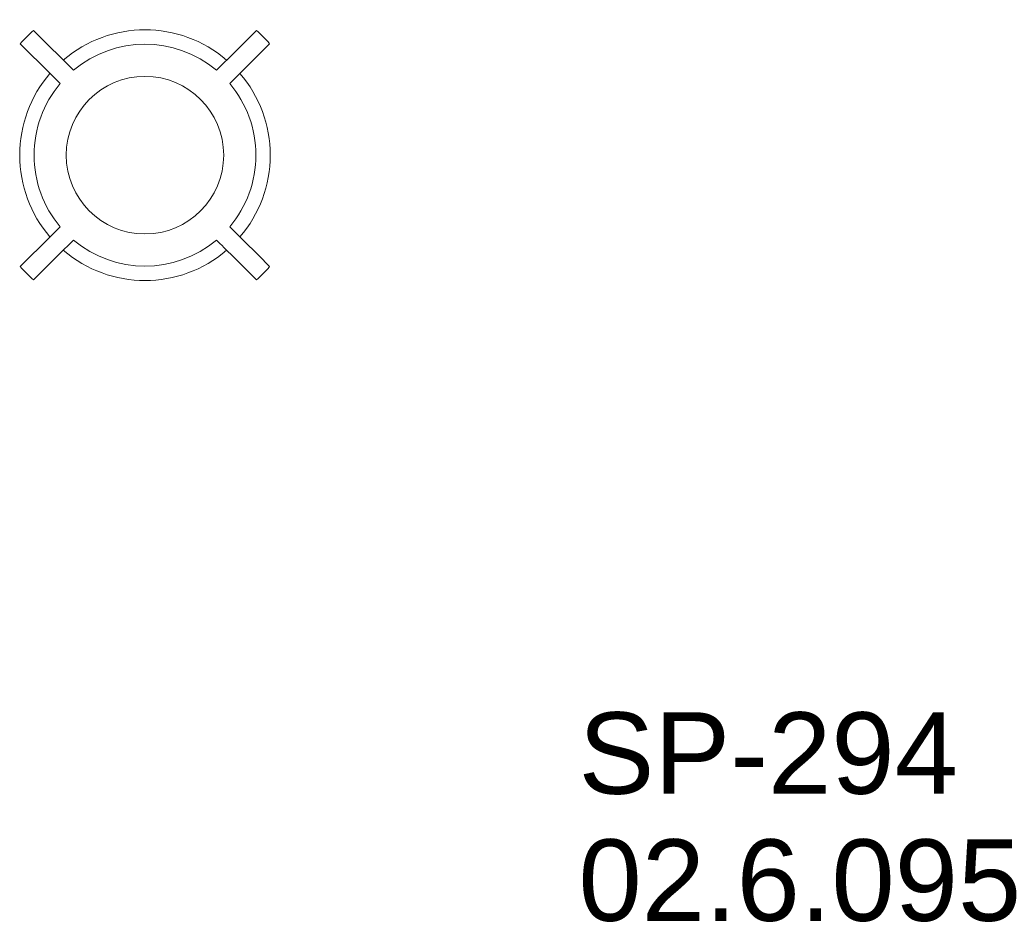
# Model space of a CAD drawing. Header units: millimetres. Extents: x -281 to 121694, y -16481 to 65128.
# Tile 246 of 256: x 21699 to 23271, y 50356 to 51796. Entities that reach past the tile are written whole.
import ezdxf

# ---------------------------------------------------------------- set-up
doc = ezdxf.new("R2010")
doc.units = ezdxf.units.MM
doc.layers.add('A--L82__LosseGebruikersInvent', color=1, linetype='Continuous', lineweight=5)
doc.layers.add('A--TR9__AlgVoorz', color=1, linetype='Continuous', lineweight=5)
doc.styles.add('Arial_1', font='arial.ttf', dxfattribs={"height": 130})

# ---------------------------------------------------------------- blocks, each defined once
blk = doc.blocks.new('NLRS_82_FU_LB_kruk za_emeco_cpz - NLRS_82_FU_LB_kruk za_emeco_cpz_776 hoog-49409176-L_80_ 13')
at = {"layer": 'A--L82__LosseGebruikersInvent'}
for radius, start, end in [(266.9, 131.7779, 138.2221), (200, 49.3282, 130.6718), (266.9, 41.7779, 48.2221), (177.1, 49.8587, 130.1413), (200, 139.3153, 180), (200, 360, 40.6847), (177.1, 139.8587, 180), (125.7, 360, 180), (177.1, 360, 40.1413), (200, 180, 220.6847), (125.7, 180, 360), (177.1, 319.8587, 360), (200, 319.3153, 360), (177.1, 180, 220.1413), (177.1, 229.8587, 310.1413), (200, 229.3282, 310.6718), (266.9, 221.7779, 228.2221), (266.9, 311.7779, 318.2221)]:
    blk.add_arc((0, 0), radius, start, end, dxfattribs=at)
for points, knots in [([(-114.2, 135.4), (-118.4, 139.6), (-131.2, 152.4), (-152.4, 173.6), (-169.3, 190.5), (-177.8, 199)], [-1, -1, -1, -1, -0.8, -0.4, 0, 0, 0, 0]), ([(177.8, 199), (173.6, 194.8), (160.8, 182.1), (143.9, 165.1), (129, 150.2), (120.5, 141.8), (116.3, 137.5), (114.2, 135.4)], [-1, -1, -1, -1, -0.8, -0.4, -0.2, -0.1, 0, 0, 0, 0]), ([(-199, 177.8), (-194.8, 173.6), (-182.1, 160.8), (-165.1, 143.9), (-150.2, 129), (-141.8, 120.5), (-137.5, 116.3), (-135.4, 114.2)], [-1, -1, -1, -1, -0.8, -0.4, -0.2, -0.1, 0, 0, 0, 0]), ([(135.4, 114.2), (139.6, 118.4), (152.4, 131.2), (173.6, 152.4), (190.5, 169.3), (199, 177.8)], [-1, -1, -1, -1, -0.8, -0.4, 0, 0, 0, 0]), ([(-135.4, -114.2), (-139.6, -118.4), (-152.4, -131.2), (-173.6, -152.4), (-190.5, -169.3), (-199, -177.8)], [-1, -1, -1, -1, -0.8, -0.4, 0, 0, 0, 0]), ([(199, -177.8), (194.8, -173.6), (182.1, -160.8), (165.1, -143.9), (150.2, -129), (141.8, -120.5), (137.5, -116.3), (135.4, -114.2)], [-1, -1, -1, -1, -0.8, -0.4, -0.2, -0.1, 0, 0, 0, 0]), ([(-177.8, -199), (-173.6, -194.8), (-160.8, -182.1), (-143.9, -165.1), (-129, -150.2), (-120.5, -141.8), (-116.3, -137.5), (-114.2, -135.4)], [-1, -1, -1, -1, -0.8, -0.4, -0.2, -0.1, 0, 0, 0, 0]), ([(114.2, -135.4), (118.4, -139.6), (131.2, -152.4), (152.4, -173.6), (169.3, -190.5), (177.8, -199)], [-1, -1, -1, -1, -0.8, -0.4, 0, 0, 0, 0])]:
    blk.add_open_spline(points, degree=3, knots=knots, dxfattribs=at)

msp = doc.modelspace()

# ---------------------------------------------------------------- block references
at = {"layer": 'A--L82__LosseGebruikersInvent'}
msp.add_blockref('NLRS_82_FU_LB_kruk za_emeco_cpz - NLRS_82_FU_LB_kruk za_emeco_cpz_776 hoog-49409176-L_80_ 13', (21899, 51580), dxfattribs=at)

# ---------------------------------------------------------------- texts
at = {"layer": 'A--TR9__AlgVoorz', "char_height": 130, "attachment_point": 1, "style": 'Arial_1'}
for s, insert, width in [('SP-294', (22591.1, 50691.1), 713.502), ('02.6.095', (22591.1, 50488.4), 849.789)]:
    msp.add_mtext(s, dxfattribs=dict(at, insert=insert, width=width))

doc.saveas('drawing.dxf')
